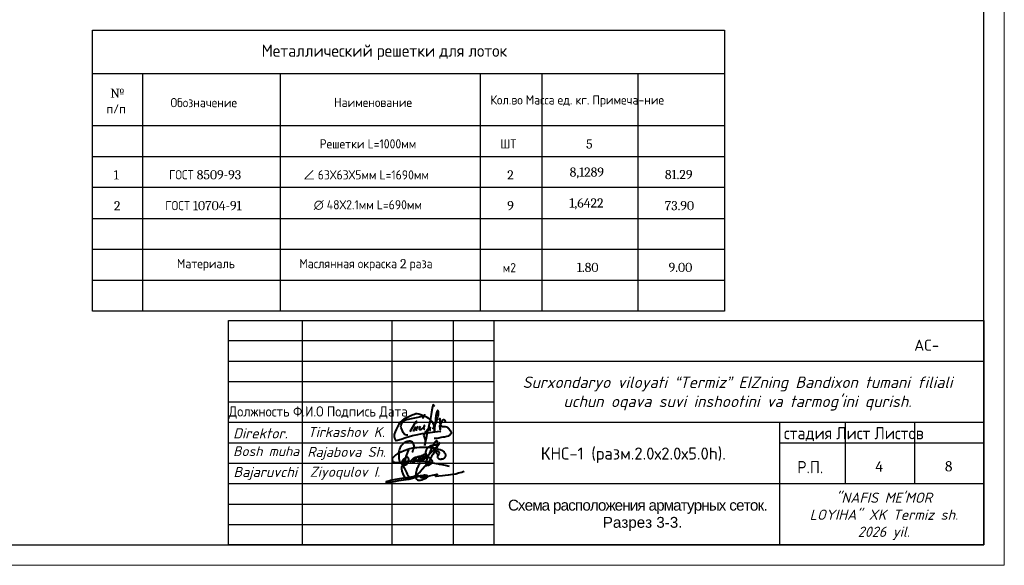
# Model space of a CAD drawing. Header units: millimetres. Extents: x -2765404 to 169935, y -239948 to 1313256.
# Tile 47 of 87: x -103657 to -79539, y -115231 to -101878. Entities that reach past the tile are written whole.
import ezdxf

# ---------------------------------------------------------------- set-up
doc = ezdxf.new("R2010")
doc.units = ezdxf.units.MM
for name, color, linetype in [('PDF _0', 7, 'Continuous'), ('PDF _Текст', 7, 'Continuous'), ('PDF _Формат', 7, 'Continuous'), ('PDF _ЭМ', 7, 'Continuous')]:
    doc.layers.add(name, color=color, linetype=linetype)
doc.styles.add('ISOCPEUR', font='isocpeui.ttf', dxfattribs={"height": 300})
doc.styles.add('PDF Arial', font='arial.ttf')
doc.styles.add('PDF Cambria', font='Cambria.ttf')
doc.styles.add('PDF ISOCPEUR', font='isocpeur.ttf')
doc.styles.add('Standard 1', font='isocpeur.ttf', dxfattribs={"height": 300})
doc.styles.add('V@ler@Live', font='isocpeui.ttf')

# ---------------------------------------------------------------- blocks, each defined once
blk = doc.blocks.new('ghfgj jghjmhg jjbkm jkm')
at = {"color": 5, "linetype": 'ByBlock', "lineweight": 40}
for points in [[(-261.31, -8185.11), (-261.13, -8184.8), (-260.98, -8184.44), (-260.83, -8184.1), (-260.77, -8183.74), (-260.77, -8183.33), (-260.84, -8183.04), (-260.94, -8182.72), (-261.1, -8182.45), (-261.24, -8182.27), (-261.41, -8182.13), (-261.62, -8182.06), (-261.9, -8181.99), (-262.16, -8181.99), (-262.45, -8182.02), (-262.71, -8182.09), (-263.01, -8182.18), (-263.21, -8182.28), (-263.56, -8182.45), (-264.11, -8182.93), (-264.37, -8183.23), (-264.55, -8183.47), (-264.7, -8183.74), (-264.8, -8183.97), (-264.9, -8184.28), (-265, -8184.61), (-265.09, -8184.89), (-265.13, -8185.31), (-265.15, -8185.69), (-265.12, -8186.51), (-265.09, -8186.93), (-265.04, -8187.29), (-264.92, -8187.73), (-264.78, -8187.96), (-264.64, -8188.12), (-264.45, -8188.27), (-264.32, -8188.36), (-264.16, -8188.48), (-263.95, -8188.61), (-263.68, -8188.73), (-263.56, -8188.75), (-263.38, -8188.75), (-263.2, -8188.74), (-263.02, -8188.68), (-262.84, -8188.57), (-262.69, -8188.42), (-262.59, -8188.25), (-262.52, -8188.12), (-262.41, -8187.9), (-262.33, -8187.69), (-262.3, -8187.5), (-262.26, -8187.31), (-262.28, -8187.17), (-262.31, -8186.97), (-262.36, -8186.84), (-262.45, -8186.73), (-262.56, -8186.64), (-262.73, -8186.58), (-262.89, -8186.59), (-263.01, -8186.62), (-263.19, -8186.68), (-263.41, -8186.81), (-263.72, -8187.06), (-263.88, -8187.25), (-263.98, -8187.39), (-264.08, -8187.51), (-264.14, -8187.64), (-264.2, -8187.77), (-264.24, -8187.93), (-264.28, -8188.14), (-264.29, -8188.31), (-264.26, -8188.51), (-264.16, -8188.67), (-264.1, -8188.78), (-264.05, -8188.82), (-264.02, -8188.82), (-263.97, -8188.8), (-263.94, -8188.76), (-263.9, -8188.7), (-263.85, -8188.61), (-263.54, -8187.99), (-263.32, -8187.47), (-263.12, -8186.97), (-262.97, -8186.37), (-262.66, -8185.37), (-262.49, -8184.87), (-262.44, -8184.66), (-262.42, -8184.64), (-262.41, -8184.62), (-262.39, -8184.62), (-262.37, -8184.63), (-262.36, -8184.64), (-262.36, -8184.67), (-262.36, -8184.69), (-262.37, -8184.71), (-262.38, -8184.74)], [(-261.91, -8188.06), (-261.82, -8187.85), (-261.76, -8187.75), (-261.72, -8187.7), (-261.67, -8187.6), (-261.55, -8187.48), (-261.46, -8187.39), (-261.37, -8187.28), (-261.3, -8187.19), (-261.16, -8187.1), (-261.1, -8187.05), (-261, -8186.94), (-260.91, -8186.85), (-260.83, -8186.81), (-260.75, -8186.76), (-260.66, -8186.71), (-260.58, -8186.66), (-260.51, -8186.61), (-260.44, -8186.57), (-260.38, -8186.54), (-260.32, -8186.52), (-260.26, -8186.51), (-260.22, -8186.51), (-260.19, -8186.53), (-260.18, -8186.54), (-260.16, -8186.58), (-260.14, -8186.65), (-260.15, -8186.71), (-260.15, -8186.76), (-260.17, -8186.81), (-260.19, -8186.86), (-260.2, -8186.9), (-260.24, -8187.01), (-260.26, -8187.11), (-260.27, -8187.17), (-260.29, -8187.21), (-260.32, -8187.29), (-260.35, -8187.37), (-260.38, -8187.43), (-260.41, -8187.49), (-260.47, -8187.62), (-260.52, -8187.67), (-260.56, -8187.77), (-260.6, -8187.82), (-260.66, -8187.9), (-260.7, -8187.94), (-260.73, -8187.99), (-260.76, -8188.02), (-260.79, -8188.05), (-260.82, -8188.09), (-260.86, -8188.12), (-260.89, -8188.15), (-260.93, -8188.18), (-260.96, -8188.21), (-261, -8188.23), (-261.04, -8188.26), (-261.08, -8188.27), (-261.1, -8188.25), (-261.1, -8188.22), (-261.1, -8188.19), (-261.09, -8188.15), (-261.08, -8188.12), (-261.06, -8188.06), (-261.04, -8188.01), (-261.02, -8187.96), (-261, -8187.92), (-260.96, -8187.85), (-260.93, -8187.79), (-260.89, -8187.71), (-260.88, -8187.68), (-260.84, -8187.63), (-260.77, -8187.53), (-260.75, -8187.48), (-260.74, -8187.45), (-260.71, -8187.4), (-260.69, -8187.35), (-260.66, -8187.31), (-260.63, -8187.27), (-260.6, -8187.22), (-260.57, -8187.19), (-260.54, -8187.14), (-260.5, -8187.1), (-260.47, -8187.07), (-260.44, -8187.02), (-260.4, -8186.98), (-260.38, -8186.96), (-260.36, -8186.94), (-260.34, -8186.92), (-260.32, -8186.89), (-260.3, -8186.86), (-260.28, -8186.83), (-260.25, -8186.78), (-260.21, -8186.75), (-260.15, -8186.7), (-260.11, -8186.66), (-260.05, -8186.6), (-259.98, -8186.55), (-259.9, -8186.51), (-259.83, -8186.45), (-259.75, -8186.42), (-259.7, -8186.4), (-259.64, -8186.37), (-259.58, -8186.35), (-259.51, -8186.34), (-259.45, -8186.32), (-259.39, -8186.3), (-259.34, -8186.28), (-259.28, -8186.28), (-259.24, -8186.27), (-259.17, -8186.27), (-259.12, -8186.28), (-259.08, -8186.33), (-259.05, -8186.37), (-259.01, -8186.42), (-259, -8186.47), (-258.99, -8186.51), (-258.98, -8186.58), (-258.99, -8186.62), (-259, -8186.68), (-259, -8186.76), (-259.02, -8186.81), (-259.04, -8186.88), (-259.06, -8186.94), (-259.09, -8187.01), (-259.11, -8187.08), (-259.14, -8187.16), (-259.17, -8187.22), (-259.23, -8187.3), (-259.27, -8187.37), (-259.32, -8187.45), (-259.37, -8187.52), (-259.43, -8187.59), (-259.47, -8187.65), (-259.52, -8187.72), (-259.58, -8187.77), (-259.66, -8187.78), (-259.72, -8187.77), (-259.78, -8187.75), (-259.78, -8187.71), (-259.78, -8187.65), (-259.76, -8187.61), (-259.75, -8187.55), (-259.73, -8187.52), (-259.71, -8187.48), (-259.68, -8187.44), (-259.65, -8187.39), (-259.62, -8187.34), (-259.59, -8187.28), (-259.55, -8187.24), (-259.52, -8187.17), (-259.47, -8187.1), (-259.43, -8187.03), (-259.38, -8186.94), (-259.33, -8186.83), (-259.25, -8186.73), (-259.21, -8186.65), (-259.19, -8186.6), (-259.16, -8186.53), (-259.11, -8186.46), (-259.08, -8186.41), (-259.04, -8186.38), (-258.99, -8186.35), (-258.94, -8186.3), (-258.87, -8186.25), (-258.79, -8186.2), (-258.73, -8186.14), (-258.66, -8186.11), (-258.58, -8186.08), (-258.51, -8186.06), (-258.43, -8186.05), (-258.37, -8186.04), (-258.3, -8186.05), (-258.24, -8186.08), (-258.17, -8186.14), (-258.14, -8186.2), (-258.11, -8186.28), (-258.1, -8186.34), (-258.11, -8186.41), (-258.12, -8186.47), (-258.14, -8186.54), (-258.15, -8186.59), (-258.17, -8186.66), (-258.19, -8186.72), (-258.2, -8186.78), (-258.2, -8186.82), (-258.22, -8186.86), (-258.23, -8186.89), (-258.25, -8186.92), (-258.26, -8186.95), (-258.29, -8186.99), (-258.32, -8187.02), (-258.34, -8187.05), (-258.39, -8187.11), (-258.43, -8187.16), (-258.47, -8187.21), (-258.52, -8187.26), (-258.56, -8187.3), (-258.6, -8187.34), (-258.66, -8187.39), (-258.71, -8187.42), (-258.76, -8187.45), (-258.81, -8187.46), (-258.87, -8187.47), (-258.92, -8187.46), (-258.97, -8187.43), (-259, -8187.37), (-259, -8187.33), (-258.99, -8187.29), (-258.97, -8187.22), (-258.94, -8187.15), (-258.92, -8187.1), (-258.9, -8187.04), (-258.87, -8186.98), (-258.83, -8186.92), (-258.79, -8186.83), (-258.73, -8186.76), (-258.69, -8186.69), (-258.64, -8186.6), (-258.59, -8186.53), (-258.52, -8186.39), (-258.45, -8186.3), (-258.4, -8186.23), (-258.37, -8186.19), (-258.33, -8186.13), (-258.27, -8186.07), (-258.27, -8186.07), (-258.2, -8185.98), (-258.14, -8185.89), (-258.09, -8185.82), (-258.02, -8185.76), (-257.94, -8185.7), (-257.9, -8185.67), (-257.82, -8185.66), (-257.78, -8185.64), (-257.74, -8185.64), (-257.71, -8185.65), (-257.67, -8185.67), (-257.64, -8185.68), (-257.63, -8185.7), (-257.61, -8185.72), (-257.59, -8185.75), (-257.57, -8185.79), (-257.56, -8185.83), (-257.55, -8185.87), (-257.55, -8185.91), (-257.55, -8185.96), (-257.55, -8186.03), (-257.56, -8186.07), (-257.56, -8186.08), (-257.57, -8186.15), (-257.59, -8186.21), (-257.61, -8186.3), (-257.64, -8186.38), (-257.66, -8186.44), (-257.67, -8186.48), (-257.68, -8186.51), (-257.71, -8186.54), (-257.75, -8186.6), (-257.8, -8186.67), (-257.83, -8186.72), (-257.86, -8186.76), (-257.9, -8186.81), (-257.94, -8186.88), (-257.98, -8186.93), (-258, -8186.95), (-258.03, -8187), (-258.06, -8187.06), (-258.11, -8187.11), (-258.14, -8187.15), (-258.19, -8187.21), (-258.24, -8187.27), (-258.25, -8187.29), (-258.28, -8187.33), (-258.29, -8187.35), (-258.32, -8187.39), (-258.34, -8187.43), (-258.37, -8187.43), (-258.37, -8187.42), (-258.36, -8187.39), (-258.34, -8187.37), (-258.33, -8187.36), (-258.31, -8187.35), (-258.29, -8187.34), (-258.26, -8187.34), (-258.24, -8187.33), (-258.21, -8187.33), (-258.19, -8187.32), (-258.17, -8187.31), (-258.16, -8187.3), (-258.14, -8187.29), (-258.12, -8187.27), (-258.07, -8187.24), (-258.03, -8187.21), (-257.98, -8187.19), (-257.95, -8187.16), (-257.9, -8187.14), (-257.87, -8187.12), (-257.84, -8187.09), (-257.79, -8187.07), (-257.75, -8187.03), (-257.72, -8186.99), (-257.69, -8186.96), (-257.65, -8186.92), (-257.62, -8186.9), (-257.6, -8186.88), (-257.56, -8186.85), (-257.53, -8186.81), (-257.48, -8186.78), (-257.44, -8186.74), (-257.38, -8186.69), (-257.35, -8186.66), (-257.31, -8186.62), (-257.23, -8186.55), (-257.19, -8186.5), (-257.11, -8186.42), (-257.09, -8186.38), (-257.05, -8186.35), (-257.02, -8186.32), (-256.95, -8186.25), (-256.89, -8186.21), (-256.84, -8186.14), (-256.8, -8186.1), (-256.75, -8186.04), (-256.69, -8185.98), (-256.62, -8185.91), (-256.51, -8185.83), (-256.44, -8185.76), (-256.35, -8185.66), (-256.25, -8185.58), (-256.13, -8185.49), (-256.02, -8185.4), (-255.95, -8185.32), (-255.88, -8185.25), (-255.84, -8185.19), (-255.77, -8185.12), (-255.73, -8185.07), (-255.68, -8185.03), (-255.64, -8184.98), (-255.58, -8184.94), (-255.53, -8184.88), (-255.49, -8184.83), (-255.41, -8184.76), (-255.34, -8184.69), (-255.27, -8184.63), (-255.19, -8184.52), (-255.12, -8184.44), (-255.03, -8184.33), (-254.95, -8184.24), (-254.87, -8184.16), (-254.79, -8184.07), (-254.68, -8183.95), (-254.62, -8183.87), (-254.55, -8183.8), (-254.44, -8183.7), (-254.37, -8183.64), (-254.29, -8183.57), (-254.22, -8183.49), (-254.18, -8183.4), (-254.14, -8183.31), (-254.1, -8183.19), (-254.04, -8183.1), (-253.99, -8183), (-253.98, -8182.94), (-253.95, -8182.84), (-253.96, -8182.75), (-253.96, -8182.67), (-253.96, -8182.59), (-253.98, -8182.53), (-254, -8182.46), (-254, -8182.41), (-254.01, -8182.37), (-254.01, -8182.32), (-254.02, -8182.27), (-254.05, -8182.2), (-254.07, -8182.14), (-254.08, -8182.09), (-254.1, -8182.05), (-254.11, -8182.01), (-254.14, -8181.97), (-254.16, -8181.92), (-254.2, -8181.91), (-254.23, -8181.9), (-254.26, -8181.89), (-254.3, -8181.91), (-254.35, -8181.94), (-254.43, -8181.95), (-254.47, -8181.99), (-254.53, -8182.04), (-254.57, -8182.08), (-254.64, -8182.12), (-254.69, -8182.17), (-254.76, -8182.23), (-254.81, -8182.27), (-254.87, -8182.35), (-254.96, -8182.46), (-255, -8182.55), (-255.07, -8182.66), (-255.12, -8182.79), (-255.15, -8182.86), (-255.19, -8182.97), (-255.27, -8183.13), (-255.37, -8183.34), (-255.41, -8183.43), (-255.53, -8183.68), (-255.67, -8183.97), (-256, -8184.65), (-256.31, -8185.35), (-256.67, -8186.19), (-256.9, -8186.73), (-257.1, -8187.18), (-257.41, -8187.89), (-257.54, -8188.2)], [(-253.34, -8182.28), (-253.56, -8182.65), (-253.77, -8183), (-254.11, -8183.59), (-254.52, -8184.3), (-254.91, -8184.96), (-255.39, -8185.76), (-255.74, -8186.34), (-256.11, -8187.1), (-256.54, -8187.95), (-256.73, -8188.33), (-256.84, -8188.57), (-256.93, -8188.74), (-256.92, -8188.8), (-256.89, -8188.85), (-256.86, -8188.86), (-256.81, -8188.84), (-256.74, -8188.83), (-256.64, -8188.81), (-256.56, -8188.79), (-256.47, -8188.76), (-256.39, -8188.73), (-256.31, -8188.7), (-256.23, -8188.63), (-256.13, -8188.56), (-256, -8188.5), (-255.91, -8188.43), (-255.81, -8188.37), (-255.75, -8188.32), (-255.67, -8188.28), (-255.63, -8188.22), (-255.59, -8188.15), (-255.56, -8188.11), (-255.5, -8188.03), (-255.46, -8187.96), (-255.44, -8187.92), (-255.45, -8187.85), (-255.46, -8187.79), (-255.5, -8187.71), (-255.54, -8187.64), (-255.58, -8187.57), (-255.61, -8187.51), (-255.65, -8187.45), (-255.7, -8187.36), (-255.76, -8187.29), (-255.8, -8187.25), (-255.85, -8187.2), (-255.9, -8187.14), (-255.94, -8187.09), (-255.98, -8187.05), (-256.02, -8187), (-256.07, -8186.95), (-256.18, -8186.86), (-256.26, -8186.79), (-256.33, -8186.71), (-256.41, -8186.65), (-256.47, -8186.6), (-256.58, -8186.49), (-256.65, -8186.42), (-256.71, -8186.36), (-256.79, -8186.28), (-257.01, -8186.05), (-257.11, -8185.94), (-257.19, -8185.79), (-257.27, -8185.64), (-257.33, -8185.47), (-257.37, -8185.32), (-257.38, -8185.12), (-257.35, -8184.97), (-257.32, -8184.85), (-257.27, -8184.71), (-257.23, -8184.56), (-257.16, -8184.36), (-257.04, -8184.14), (-256.93, -8184), (-256.82, -8183.83), (-256.71, -8183.73), (-256.61, -8183.62), (-256.49, -8183.55), (-256.34, -8183.46), (-256.22, -8183.4), (-256.1, -8183.33), (-255.94, -8183.23), (-255.78, -8183.18), (-255.62, -8183.13), (-255.47, -8183.08), (-255.27, -8183.05), (-255.11, -8183.03), (-254.91, -8183), (-254.69, -8183), (-254.47, -8183.01), (-254.3, -8183.05), (-254.08, -8183.21), (-253.99, -8183.39)], [(-254.12, -8185.87), (-253.9, -8185.82), (-253.74, -8185.78), (-253.55, -8185.63), (-253.51, -8185.51), (-253.5, -8185.43), (-253.51, -8185.3), (-253.56, -8185.19), (-253.6, -8185.09), (-253.66, -8185.02), (-253.75, -8184.96), (-253.85, -8184.92), (-253.94, -8184.88), (-254.03, -8184.84), (-254.1, -8184.84), (-254.19, -8184.85), (-254.27, -8184.88), (-254.32, -8184.93), (-254.37, -8185.02), (-254.4, -8185.1), (-254.39, -8185.21), (-254.33, -8185.34), (-254.28, -8185.45), (-254.21, -8185.54), (-254.12, -8185.61), (-254.02, -8185.68), (-253.92, -8185.74), (-253.82, -8185.8), (-253.82, -8185.8), (-253.76, -8185.91), (-253.77, -8185.94), (-253.82, -8185.97), (-253.89, -8186.03), (-253.95, -8186.11), (-254.01, -8186.18), (-254.04, -8186.27), (-254.07, -8186.34), (-254.08, -8186.44), (-254.05, -8186.53), (-254.03, -8186.62), (-253.98, -8186.7), (-253.92, -8186.77), (-253.84, -8186.85), (-253.78, -8186.91), (-253.73, -8186.97), (-253.64, -8187.02), (-253.58, -8187.04), (-253.52, -8187.05), (-253.46, -8187.06), (-253.38, -8187.07), (-253.28, -8187.07), (-253.18, -8187.08), (-253.1, -8187.08), (-253.03, -8187.07), (-252.94, -8187.07), (-252.86, -8187.06), (-252.76, -8187.05), (-252.69, -8187.05), (-252.61, -8187.04), (-252.55, -8187.02), (-252.48, -8187), (-252.43, -8186.98), (-252.36, -8186.95), (-252.29, -8186.92), (-252.24, -8186.9), (-252.18, -8186.87), (-252.14, -8186.84), (-252.09, -8186.81), (-252.04, -8186.78), (-251.99, -8186.73), (-251.96, -8186.7), (-251.91, -8186.65), (-251.87, -8186.61), (-251.84, -8186.56), (-251.82, -8186.52), (-251.78, -8186.43), (-251.74, -8186.32), (-251.7, -8186.18), (-251.67, -8186.04), (-251.67, -8185.93), (-251.67, -8185.84), (-251.7, -8185.76), (-251.74, -8185.66), (-251.78, -8185.55), (-251.84, -8185.46), (-251.91, -8185.36), (-251.99, -8185.24), (-252.07, -8185.14), (-252.18, -8185.04), (-252.3, -8184.94), (-252.43, -8184.86), (-252.58, -8184.77), (-252.84, -8184.65), (-253.04, -8184.57), (-253.31, -8184.48), (-253.69, -8184.34), (-254.02, -8184.22), (-254.4, -8184.14), (-254.97, -8183.99), (-255.26, -8183.95), (-255.57, -8183.9), (-255.82, -8183.86), (-256.1, -8183.85), (-256.38, -8183.8), (-257.05, -8183.75), (-257.45, -8183.75), (-257.92, -8183.74), (-258.19, -8183.75), (-259.16, -8183.78), (-259.99, -8183.83), (-260.63, -8183.91), (-261.2, -8183.99), (-261.98, -8184.18), (-262.58, -8184.34), (-263.58, -8184.7), (-264.46, -8185.07), (-265.01, -8185.31), (-265.4, -8185.54), (-265.96, -8185.89), (-266.37, -8186.23), (-266.53, -8186.4), (-266.67, -8186.54), (-266.78, -8186.65), (-266.86, -8186.73), (-266.94, -8186.85), (-267, -8186.95), (-267.04, -8187.06), (-267.07, -8187.19), (-267.06, -8187.29), (-267.03, -8187.44), (-266.97, -8187.56), (-266.91, -8187.66), (-266.83, -8187.75), (-266.75, -8187.84), (-266.67, -8187.89), (-266.55, -8187.94), (-266.42, -8187.98), (-266.33, -8188.01), (-266.26, -8188.02), (-266.13, -8188.04), (-265.99, -8188.06), (-265.8, -8188.08), (-265.56, -8188.09), (-265.34, -8188.09), (-265.08, -8188.07), (-264.93, -8188.06), (-264.83, -8188.05), (-264.55, -8188.03), (-264.33, -8187.99), (-264.11, -8187.96), (-263.82, -8187.91), (-263.6, -8187.86), (-263.31, -8187.82), (-262.96, -8187.78), (-262.71, -8187.73), (-262.33, -8187.69), (-261.88, -8187.67), (-261.47, -8187.66), (-261.12, -8187.65), (-260.83, -8187.6), (-260.44, -8187.62), (-259.84, -8187.64), (-259.56, -8187.65), (-259.12, -8187.68), (-258.65, -8187.7), (-258.07, -8187.73), (-257.59, -8187.79), (-257.07, -8187.87), (-256.72, -8187.9), (-256.52, -8187.92), (-256.35, -8187.94), (-256.02, -8187.97), (-255.72, -8188.04), (-255.41, -8188.12), (-254.87, -8188.24), (-254.39, -8188.34), (-254.14, -8188.4), (-253.79, -8188.47), (-253.42, -8188.55), (-252.82, -8188.64), (-252.33, -8188.75), (-251.87, -8188.84), (-251.4, -8188.97), (-251.1, -8189.05), (-250.73, -8189.15)]]:
    blk.add_lwpolyline(points, dxfattribs=at)
blk = doc.blocks.new('dhfdgh xfghfgh ffnhjmgmgvbnfgg')
at = {"color": 5, "lineweight": 40, "ltscale": 0.5}
for p, q in [((1479223, -21865), (1479206, -21938)), ((1479232, -21840), (1479223, -21865)), ((1479249, -21856), (1479232, -21840)), ((1479259, -21871), (1479249, -21856)), ((1479272, -21891), (1479259, -21871)), ((1479186, -22087), (1479166, -22194)), ((1479191, -22031), (1479186, -22087)), ((1479206, -21938), (1479191, -22031)), ((1479087, -22472), (1479140, -22415)), ((1479134, -22332), (1479107, -22459)), ((1479156, -22246), (1479134, -22332)), ((1479140, -22415), (1479151, -22408)), ((1479155, -22412), (1479150, -22450)), ((1479151, -22408), (1479154, -22407)), ((1479154, -22407), (1479155, -22408)), ((1479155, -22408), (1479155, -22412)), ((1479166, -22194), (1479156, -22246)), ((1479000, -22618), (1479005, -22595)), ((1479005, -22637), (1479000, -22618)), ((1479005, -22595), (1479014, -22576)), ((1479011, -22653), (1479005, -22637)), ((1479022, -22680), (1479011, -22653)), ((1479014, -22576), (1479036, -22544)), ((1479031, -22709), (1479022, -22680)), ((1479036, -22544), (1479050, -22522)), ((1479050, -22522), (1479087, -22472)), ((1479072, -22596), (1479052, -22687)), ((1479107, -22459), (1479072, -22596)), ((1479150, -22450), (1479148, -22470)), ((1479148, -22470), (1479149, -22483)), ((1479149, -22483), (1479151, -22492)), ((1479151, -22492), (1479158, -22500)), ((1479019, -22877), (1479038, -22760)), ((1479020, -22878), (1479019, -22877)), ((1479022, -22878), (1479020, -22878)), ((1479023, -22878), (1479022, -22878)), ((1479032, -22801), (1479023, -22878)), ((1479036, -22732), (1479031, -22709)), ((1479052, -22687), (1479032, -22801)), ((1479037, -22753), (1479036, -22732)), ((1479038, -22760), (1479037, -22753))]:
    blk.add_line(p, q, dxfattribs=at)
for points in [[(1479224, -22461), (1479241, -22423), (1479263, -22388), (1479286, -22338), (1479310, -22292), (1479322, -22264), (1479330, -22239), (1479338, -22215), (1479346, -22183), (1479354, -22152), (1479360, -22124), (1479365, -22096), (1479367, -22070), (1479369, -22045), (1479368, -22026), (1479364, -22015), (1479359, -22001), (1479353, -21992), (1479349, -21988), (1479343, -21990), (1479338, -21999), (1479325, -22026), (1479317, -22050), (1479303, -22121), (1479295, -22194), (1479288, -22255), (1479285, -22289), (1479287, -22329), (1479273, -22379), (1479269, -22399), (1479267, -22423), (1479266, -22510), (1479267, -22423), (1479264, -22393), (1479257, -22371), (1479245, -22338), (1479230, -22312), (1479213, -22288), (1479197, -22267), (1479163, -22229), (1479123, -22191), (1479078, -22165), (1479048, -22150), (1479017, -22138), (1478960, -22115), (1478920, -22095), (1478874, -22081), (1478828, -22076), (1478795, -22076), (1478757, -22086), (1478724, -22099), (1478682, -22118), (1478638, -22137), (1478583, -22162), (1478528, -22189), (1478491, -22208), (1478456, -22235), (1478431, -22255), (1478400, -22283), (1478364, -22333), (1478328, -22399), (1478297, -22467), (1478272, -22526), (1478245, -22599), (1478244, -22642), (1478258, -22687), (1478271, -22724), (1478283, -22739), (1478299, -22746), (1478333, -22741), (1478419, -22713), (1478544, -22668), (1478713, -22620), (1478849, -22592), (1478951, -22572), (1479044, -22558), (1479219, -22534), (1479347, -22518), (1479408, -22511), (1479401, -22525), (1479395, -22539)], [(1478590, -22609), (1478563, -22611), (1478536, -22606), (1478508, -22594), (1478492, -22572), (1478477, -22543), (1478457, -22505), (1478436, -22461), (1478424, -22427), (1478418, -22390), (1478420, -22362), (1478428, -22331), (1478450, -22291), (1478476, -22262), (1478517, -22234), (1478557, -22216), (1478609, -22205), (1478683, -22191), (1478773, -22173), (1478857, -22158), (1478923, -22138), (1478971, -22125), (1478994, -22118), (1479019, -22100), (1478992, -22128), (1478984, -22142), (1478977, -22157), (1478975, -22170), (1478974, -22182), (1478970, -22188)], [(1478815, -22321), (1478813, -22292), (1478811, -22258), (1478794, -22275), (1478764, -22325), (1478645, -22532)], [(1478786, -22391), (1478727, -22519)], [(1478846, -22385), (1478807, -22466), (1478802, -22481), (1478800, -22494), (1478800, -22502)], [(1478907, -22386), (1478897, -22404), (1478885, -22424), (1478879, -22440), (1478875, -22452), (1478877, -22464), (1478883, -22471), (1478896, -22473), (1478913, -22473), (1478938, -22461), (1478961, -22447), (1478982, -22427), (1479002, -22408), (1479014, -22394), (1479018, -22382), (1479015, -22375), (1479011, -22368), (1479007, -22368), (1479005, -22370), (1479005, -22373), (1479000, -22386), (1478997, -22398), (1478993, -22411), (1478991, -22421), (1478990, -22431), (1478991, -22441), (1478994, -22446), (1478997, -22450), (1479003, -22454), (1479010, -22458), (1479016, -22458), (1479021, -22458)], [(1479406, -22374), (1479409, -22371), (1479414, -22366), (1479421, -22364), (1479428, -22365), (1479436, -22369), (1479442, -22378), (1479450, -22386), (1479461, -22390), (1479473, -22392), (1479487, -22392), (1479513, -22394), (1479539, -22395), (1479569, -22403), (1479595, -22415), (1479614, -22428), (1479628, -22445), (1479646, -22471), (1479661, -22498), (1479681, -22526), (1479687, -22537), (1479687, -22560), (1479684, -22579), (1479675, -22591), (1479656, -22609), (1479642, -22621), (1479610, -22634), (1479580, -22644), (1479519, -22659), (1479477, -22667), (1479435, -22675), (1479378, -22687), (1479338, -22693), (1479306, -22697), (1479276, -22700), (1479260, -22700)], [(1479375, -22225), (1479399, -22187), (1479408, -22471), (1479406, -22364), (1479416, -22351), (1479426, -22333), (1479442, -22289), (1479460, -22262), (1479482, -22228), (1479492, -22220), (1479503, -22219), (1479516, -22225), (1479531, -22244), (1479541, -22265), (1479548, -22281), (1479549, -22285), (1479547, -22292), (1479546, -22295)]]:
    blk.add_lwpolyline(points, dxfattribs=at)
blk = doc.blocks.new('65616152')
at = {"color": 5, "lineweight": 40, "true_color": 0x0000f5}
for points in [[(1279415, 265228), (1279057, 264705), (1278598, 264034), (1278382, 263509), (1278134, 263078), (1277994, 262545), (1277851, 262004), (1277776, 261556), (1277737, 261115), (1277701, 260716), (1277722, 260496), (1277730, 260167), (1277796, 259731), (1278018, 259441), (1278309, 259225), (1278601, 259127), (1278991, 259098), (1279387, 259094), (1279889, 259189), (1280352, 259407), (1281030, 259696), (1281576, 259928), (1281931, 260200), (1282034, 260401), (1281915, 260623), (1281551, 260802), (1281087, 260808), (1280787, 260808), (1280423, 260740), (1278109, 260488), (1276657, 260251), (1273700, 259801), (1271955, 259526), (1270532, 259301), (1269315, 259055), (1268808, 258966), (1268177, 258779), (1267649, 258632), (1267284, 258500), (1267248, 258412), (1267248, 258332), (1267308, 258272), (1267394, 258235), (1267537, 258235), (1267798, 258265), (1268152, 258306), (1268635, 258416), (1270126, 258669), (1271729, 258942), (1273456, 259235), (1275247, 259448), (1276608, 259807), (1278166, 260278), (1279164, 260481), (1280050, 260662), (1280154, 260639), (1280222, 260575), (1280266, 260538), (1280286, 260413), (1280230, 260351), (1280112, 260149), (1279962, 259982), (1279798, 259901), (1279639, 259901), (1279532, 259986), (1279532, 260140), (1279619, 260220), (1279823, 260292), (1280029, 260305), (1280257, 260260), (1280465, 260227), (1280574, 260185), (1280628, 260118), (1280634, 260043), (1280629, 259995), (1280611, 259940), (1280586, 259895), (1280481, 259863), (1280375, 259863), (1280289, 259889), (1280212, 259951), (1280204, 260034), (1280218, 260112), (1280244, 260181), (1280300, 260215), (1280515, 260227), (1280771, 260244), (1280828, 260248), (1280864, 260248), (1280895, 260239), (1280924, 260227), (1280964, 260203), (1280979, 260186), (1280980, 260156), (1280974, 260129), (1280946, 260081), (1280921, 260037), (1280844, 259996), (1280779, 259986), (1280731, 260016), (1280717, 260057), (1280717, 260098), (1280753, 260174), (1280828, 260200), (1280911, 260207), (1281178, 260270), (1281517, 260320), (1281866, 260434), (1282075, 260502), (1282650, 260656), (1283660, 260868), (1284229, 260987), (1284438, 261031), (1284872, 261121), (1285210, 261192), (1285303, 261186), (1285343, 261126), (1285343, 261065), (1285294, 261016), (1285139, 260982), (1285029, 260923), (1284933, 260873), (1284796, 260768), (1284756, 260700), (1284730, 260601), (1284760, 260561), (1284805, 260502), (1284929, 260533), (1285893, 260609), (1287154, 260721), (1288182, 260812), (1289325, 261007), (1290754, 261222), (1291857, 261388), (1292886, 261648), (1294011, 261945), (1294504, 262120), (1294798, 262268)], [(1281686, 264696), (1280112, 262946), (1279339, 262085), (1278484, 261359), (1277785, 260766), (1276609, 260060), (1275744, 259541), (1275063, 259376), (1274447, 259568), (1273996, 259965), (1273640, 260471), (1273243, 261332), (1272956, 262330), (1272845, 263146), (1272845, 263773), (1272899, 264287), (1273004, 264324), (1273111, 264236), (1273275, 264022), (1273734, 263260), (1274076, 262456), (1274414, 261823), (1274730, 261257), (1275006, 260715), (1275242, 260425)], [(1281686, 264696), (1281695, 264710), (1281696, 264715), (1281696, 264720), (1281694, 264726), (1281689, 264735), (1281682, 264745), (1281671, 264754), (1281659, 264758), (1281649, 264764), (1281632, 264769), (1281615, 264770), (1281595, 264770), (1281576, 264768), (1281566, 264766), (1281556, 264763), (1281543, 264757), (1281533, 264746), (1281505, 264697), (1281469, 264630), (1281184, 263973)]]:
    blk.add_lwpolyline(points, dxfattribs=at)

msp = doc.modelspace()

# ---------------------------------------------------------------- hatches: boundary and pattern name
at = {"layer": 'PDF _ЭМ', "transparency": 33554559}
msp.add_hatch(color=256, dxfattribs=at).paths.add_polyline_path([(-79538.6, -115230.9), (-79538.6, -115226.1), (-79543.4, -115221.4), (-79553, -115230.9)])

# ---------------------------------------------------------------- linework, layer by layer
at = {"layer": 'PDF _0', "lineweight": 25}
for points in [[(-86389.6, -109011), (-101870.1, -109011), (-101870.1, -102136.1), (-86389.6, -102136.1)], [(-80040.6, -114733.7), (-98542.6, -114733.7), (-98542.6, -109235.7), (-80040.6, -109235.7)]]:
    msp.add_lwpolyline(points, close=True, dxfattribs=at)
for points in [[(-101870.1, -103197.5), (-86389.6, -103197.5)], [(-100651, -103197.5), (-100651, -109011)], [(-97280.5, -103197.5), (-97280.5, -109011)], [(-92380.1, -103197.5), (-92380.1, -109011)], [(-90869.3, -103197.5), (-90869.3, -109011)], [(-88512.3, -103197.5), (-88512.3, -109011)], [(-101870.1, -104464.4), (-86389.6, -104464.4)], [(-101870.1, -105224.5), (-86389.6, -105224.5)], [(-101870.1, -105979.9), (-86389.6, -105979.9)], [(-101870.1, -106740.1), (-86389.6, -106740.1)], [(-101870.1, -107495.5), (-86389.6, -107495.5)], [(-101870.1, -108250.8), (-86389.6, -108250.8)], [(-96740.2, -109235.7), (-96740.2, -114733.7)], [(-94541, -109235.7), (-94541, -114733.7)], [(-93039.8, -109235.7), (-93039.8, -114733.7)], [(-92040.6, -109235.7), (-92040.6, -114733.7)], [(-98542.6, -109732.9), (-92040.6, -109732.9)], [(-98542.6, -110234.9), (-80040.6, -110234.9)], [(-98542.6, -110732.1), (-92040.6, -110732.1)], [(-98542.6, -111234.1), (-92040.6, -111234.1)], [(-98542.6, -111731.3), (-80040.6, -111731.3)], [(-85041.4, -111731.3), (-85041.4, -114733.7)], [(-83439.8, -111731.3), (-83439.8, -113232.5)], [(-81742.6, -111731.3), (-81742.6, -113232.5)], [(-98542.6, -112233.3), (-92040.6, -112233.3)], [(-85041.4, -112233.3), (-80040.6, -112233.3)], [(-98542.6, -112735.3), (-92040.6, -112735.3)], [(-98542.6, -113232.5), (-80040.6, -113232.5)], [(-98542.6, -113734.5), (-92040.6, -113734.5)], [(-98542.6, -114231.7), (-92040.6, -114231.7)]]:
    msp.add_lwpolyline(points, dxfattribs=at)
at = {"layer": 'PDF _Формат', "lineweight": 30}
msp.add_lwpolyline([(-98542.6, -114733.7), (-98542.6, -109235.7), (-80040.6, -109235.7)], dxfattribs=at)
at = {"layer": 'PDF _ЭМ', "lineweight": 20}
for points in [[(-121538.6, -115230.9), (-121538.6, -85536.9), (-79543.4, -85536.9), (-79543.4, -115230.9), (-121538.6, -115230.9), (-121538.6, -85536.9)], [(-79543.4, -85536.9), (-79543.4, -115230.9)]]:
    msp.add_lwpolyline(points, dxfattribs=at)
at = {"layer": 'PDF _ЭМ', "lineweight": 30}
msp.add_lwpolyline([(-119540.2, -106233.3), (-120740.2, -106233.3), (-120740.2, -114733.7), (-119540.2, -114733.7), (-80040.6, -114733.7), (-80040.6, -86034.1), (-119540.2, -86034.1), (-119540.2, -114733.7)], dxfattribs=at)

# ---------------------------------------------------------------- block references
at = {"lineweight": 40, "xscale": 0.9677430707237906, "yscale": 0.9677430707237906, "zscale": 0.9677430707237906}
msp.add_blockref('dhfdgh xfghfgh ffnhjmgmgvbnfgg', (-1525046.7, -90163.1), dxfattribs=at)
at = {"color": 0, "xscale": 85.50048011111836, "yscale": 85.50048011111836, "zscale": 85.50048011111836}
msp.add_blockref('ghfgj jghjmhg jjbkm jkm', (-71702.4, 587368.7), dxfattribs=at)
at = {"color": 0, "ltscale": 100, "xscale": 0.06931321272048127, "yscale": 0.06931321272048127, "zscale": 0.06931321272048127}
msp.add_blockref('65616152', (-182520, -131106.5), dxfattribs=at)

# ---------------------------------------------------------------- texts
at = {"ltscale": 100}
for s, insert, char_height, width, attachment_point, style in [('{\\fISOCPEUR|b0|i1|c204|p34;Surxondaryo viloyati “Termiz” EIZning Bandixon tumani filiali uchun oqava suvi inshootini va tarmog’ini qurish.}', (-86074.1, -111027.3), 280, 11128.165, 5, 'Standard 1'), ('Direktor.', (-98428.9, -112001.7), 250, 1800, 4, 'V@ler@Live'), ('Bosh muha', (-98428.9, -112438), 240, 1800, 4, 'V@ler@Live'), ('Bajaruvchi', (-98422, -112984.7), 250, 1800, 4, 'V@ler@Live'), ('"NAFIS ME\'MOR LOYIHA" XK Termiz sh. 2026 yil.', (-82489.3, -114031.4), 250, 3658.6, 5, 'V@ler@Live')]:
    msp.add_mtext(s, dxfattribs=dict(at, insert=insert, char_height=char_height, width=width, attachment_point=attachment_point, style=style))
at = {"lineweight": 30, "char_height": 245, "width": 2482.935, "attachment_point": 5, "style": 'ISOCPEUR'}
for s, insert in [('Tirkashov K.', (-95655.6, -111968.7)), ('Rajabova Sh.', (-95649.8, -112491.8)), ('Ziyoqulov I.', (-95690.5, -112979.6))]:
    msp.add_mtext(s, dxfattribs=dict(at, insert=insert))
at = {"layer": 'PDF _Текст', "attachment_point": 7}
for s, insert, char_height, style in [('Металлический решетки для лоток', (-97729.9, -102867.1), 299.986, 'PDF Cambria'), ('№', (-101435, -103789.9), 225, 'PDF Cambria'), ('Обозначение', (-99962.5, -104019.4), 224.991, 'PDF Cambria'), ('п/п', (-101530.7, -104172.4), 224.99, 'PDF Cambria'), ('Наименование', (-95956.2, -104014.6), 224.991, 'PDF Cambria'), ('Кол.во Масса ед. кг. Примеча-ние', (-92126.7, -104014.6), 224.991, 'PDF Cambria'), ('1', (-101353.8, -105788.3), 225, 'PDF Cambria'), ('ГОСТ 8509-93', (-100000.8, -105788.3), 224.991, 'PDF Cambria'), ('∠ 63Х63Х5мм L=1690мм', (-96702, -105788.3), 224.991, 'PDF Cambria'), ('2', (-91715.5, -105788.3), 225, 'PDF Cambria'), ('8,1289', (-90185.6, -105764.4), 224.99, 'PDF Cambria'), ('81.29', (-87852.6, -105783.6), 224.99, 'PDF Cambria'), ('2', (-101349, -106543.7), 225, 'PDF Cambria'), ('ГОСТ 10704-91', (-100091.6, -106543.7), 224.991, 'PDF Cambria'), ('∅ 48Х2.1мм L=690мм', (-96453.4, -106534.2), 224.991, 'PDF Cambria'), ('9', (-91715.5, -106543.7), 225, 'PDF Cambria'), ('1,6422', (-90190.4, -106519.8), 224.99, 'PDF Cambria'), ('73.90', (-87857.4, -106543.7), 224.99, 'PDF Cambria'), ('АС-', (-81744.9, -109980.7), 272.72, 'PDF ISOCPEUR'), ('Должность Ф.И.О Подпись Дата', (-98536.8, -111642), 250.004, 'PDF Cambria'), ('стадия Лист Листов', (-84936.2, -112194.6), 299.986, 'PDF Cambria'), ('{\\fArial|b0|i0|c204|p34;К}НС-1 (разм.2.0х2.0х5.0h).', (-90898, -112725), 296.837, 'PDF ISOCPEUR'), ('Р.П.', (-84611.1, -112978.7), 299.99, 'PDF Cambria'), ('4', (-82694, -112938.9), 250, 'PDF Cambria'), ('8', (-80992, -112934.1), 250, 'PDF Cambria'), ('{\\T0.9;Схема расположения арматурных сеток.}', (-91695.8, -113972.1), 265.771, 'PDF Arial'), ('Разрез 3-3.', (-89372.9, -114392.8), 265.771, 'PDF Arial')]:
    msp.add_mtext(s, dxfattribs=dict(at, insert=insert, char_height=char_height, style=style))
at = {"layer": 'PDF _Текст', "color": 1, "attachment_point": 7, "style": 'PDF Cambria'}
for s, insert, char_height in [('Решетки L=1000мм', (-96309.9, -105028.2), 224.991), ('ШТ', (-91882.9, -105028.2), 224.99), ('5', (-89784.1, -105033), 225)]:
    msp.add_mtext(s, dxfattribs=dict(at, insert=insert, char_height=char_height))
at = {"layer": 'PDF _Текст', "color": 5, "attachment_point": 7, "style": 'PDF Cambria'}
for s, insert, char_height in [('Материаль', (-99804.8, -108021), 224.99), ('Маслянная окраска 2 раза', (-96807.2, -108021), 224.991), ('м2', (-91825.5, -108059.3), 224.99), ('1.80', (-90008.8, -108054.5), 224.99), ('9.00', (-87761.7, -108054.5), 224.99)]:
    msp.add_mtext(s, dxfattribs=dict(at, insert=insert, char_height=char_height))

doc.saveas('drawing.dxf')
